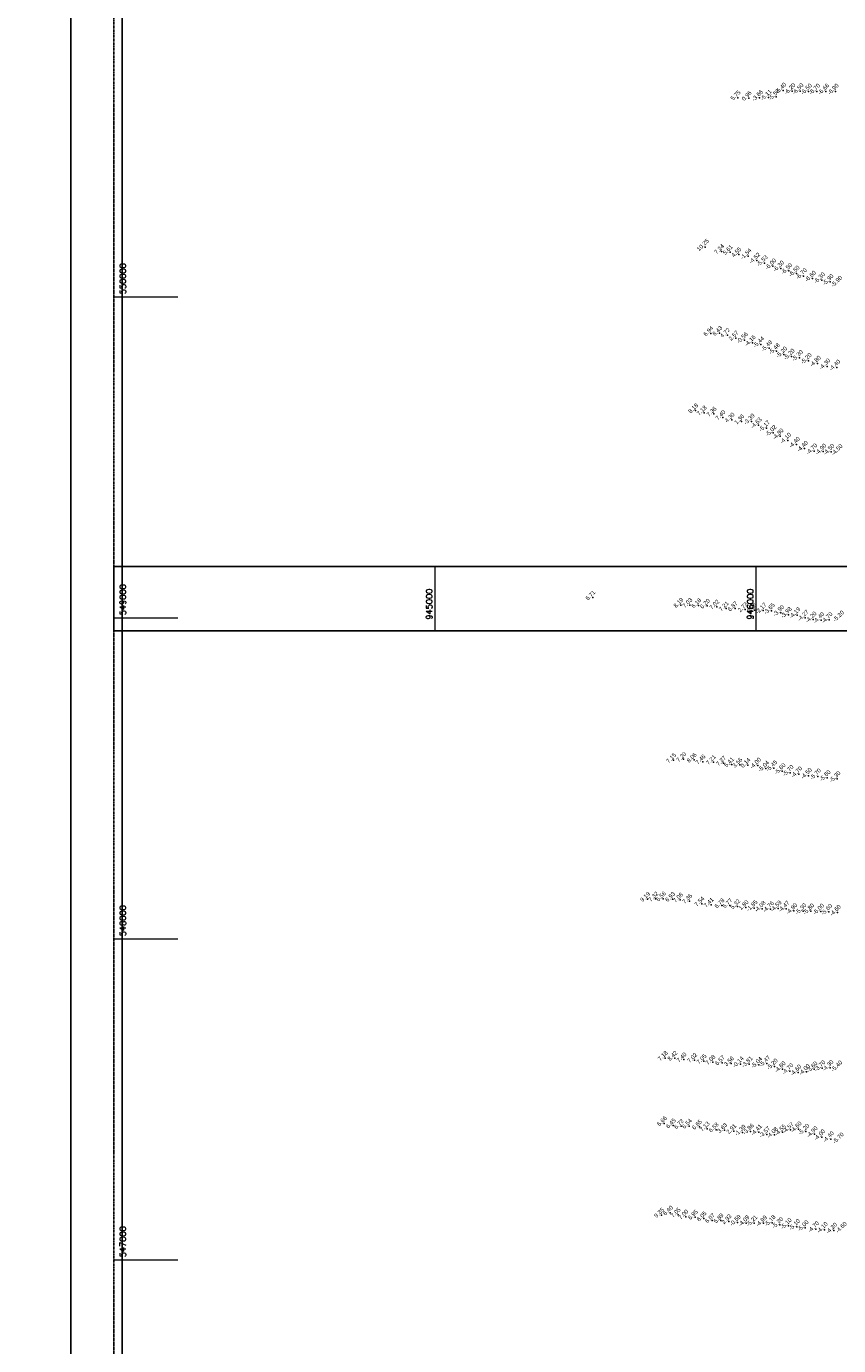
# Model space of a CAD drawing. Header units: feet. Extents: x 923032 to 950902, y 470215 to 606658.
# Tile 30 of 66: x 943727 to 946257, y 546733 to 550843. Entities that reach past the tile are written whole.
import ezdxf
from ezdxf.enums import TextEntityAlignment as Align

# ---------------------------------------------------------------- set-up
doc = ezdxf.new("R2010")
doc.units = ezdxf.units.FT
doc.header["$MEASUREMENT"] = 0
doc.header["$XCLIPFRAME"] = 0
doc.header["$PDSIZE"] = 100
doc.linetypes.add('DASHED', pattern=[0.75, 0.5, -0.25])
doc.linetypes.add('DASHED2', pattern=[0.375, 0.25, -0.125])
doc.layers.add('ALIGNSPACE-24x36', color=1, linetype='DASHED2', plot=False)
for name, color, linetype in [('ELEV8', 7, 'Continuous'), ('GRID-LABELS-X', 7, 'Continuous'), ('GRID-LABELS-Y', 7, 'Continuous'), ('GRID-TICKS-X', 7, 'Continuous'), ('GRID-TICKS-Y', 7, 'Continuous'), ('MATCHLINE', 7, 'DASHED'), ('POINTS8', 7, 'Continuous')]:
    doc.layers.add(name, color=color, linetype=linetype)
doc.layers.add('MrSID', color=251, linetype='Continuous', transparency=0.2)
doc.styles.add('MM-STANDARD', font='txt', dxfattribs={"height": 1})
doc.styles.get("Standard").update_dxf_attribs({"font": 'simplex.shx'})
picture_1 = doc.add_image_def('image3.sid', size_in_pixel=(6317, 6971))
picture_2 = doc.add_image_def('image5.sid', size_in_pixel=(6313, 6968))

msp = doc.modelspace()

# ---------------------------------------------------------------- linework, layer by layer
at = {"layer": 'ALIGNSPACE-24x36'}
for points in [[(944000, 553216), (950900.2, 553216), (950900.2, 548960.2), (944000, 548960.2)], [(944000, 549160.2), (950900.2, 549160.2), (950900.2, 544904.4), (944000, 544904.4)]]:
    msp.add_lwpolyline(points, close=True, dxfattribs=at)
at = {"layer": 'GRID-TICKS-X', "const_width": 4, "flags": 128}
for points in [[(945000, 549160.2), (945000, 548960.2)], [(946000, 549160.2), (946000, 548960.2)]]:
    msp.add_lwpolyline(points, dxfattribs=at)
at = {"layer": 'GRID-TICKS-Y', "const_width": 4, "flags": 128}
for points in [[(944000, 550000), (944200, 550000)], [(944000, 549000), (944200, 549000)], [(944000, 548000), (944200, 548000)], [(944000, 547000), (944200, 547000)]]:
    msp.add_lwpolyline(points, dxfattribs=at)
at = {"layer": 'MATCHLINE'}
for p, q in [((944000, 549160.2), (950000, 549160.2)), ((944000, 548960.2), (950000, 548960.2))]:
    msp.add_line(p, q, dxfattribs=at)
at = {"layer": 'POINTS8', "color": 250, "linetype": 'Continuous', "lineweight": 0, "transparency": 33554687}
for p in [(946084.4, 550643.5, -5.4), (946112.5, 550641.7, -6.2), (946137.8, 550641.4, -6.5), (946163.7, 550640.6, -6.5), (946189.2, 550640.3, -6.7), (946217.3, 550640.7, -6.7), (946247.4, 550640.2, -6.9), (945943.7, 550620.9, 5.7), (945978, 550619.6, 1), (946011.3, 550620.5, -3.7), (946038.5, 550622, -5.1), (946063.2, 550623.4, -5.6), (945841.6, 550155, 10.2), (945892.6, 550142, 7.2), (945919.2, 550139.9, 5.6), (945946.2, 550132.5, 4.5), (945975.7, 550127.3, -1.5), (946002.8, 550113.8, -4.5), (946026.1, 550105.9, -5.5), (946052.6, 550095.7, -6), (946077.2, 550089.1, -6.3), (946102.4, 550081.3, -6.5), (946125.7, 550073.4, -6.5), (946148.4, 550065.4, -6.7), (946176.3, 550057.5, -6.6), (946204.6, 550052.7, -6.3), (946231.3, 550047.1, -5.9), (945859, 549886.8, 6.9), (945886.8, 549887.4, 6.4), (945911, 549881.6, 4.7), (945937.5, 549872.2, 2.6), (945964.1, 549865.9, -0.6), (945988.6, 549856.7, -4.2), (946015.4, 549852.5, -5.4), (946040.5, 549840.9, -5.5), (946064.2, 549831.7, -5.5), (946086.8, 549821.1, -5.2), (946110.1, 549814.5, -5.2), (946135.8, 549810.6, -5.3), (946163.2, 549801.3, -5.2), (946191.6, 549792.8, -4.8), (946221.2, 549784, -4.3), (946252.1, 549780.5, -4.4), (945811.7, 549646.1, 8.2), (945838.2, 549639.4, 7.2), (945868.9, 549635.8, 7.4), (945896.7, 549625, 7.4), (945925.1, 549617.4, 4.3), (945955.3, 549612, 1.4), (945985.7, 549612.5, -3.4), (946007.5, 549600.3, -4.6), (946033.2, 549591.1, -5.2), (946053.6, 549576.5, -5), (946075.5, 549566.1, -4.8), (946099.2, 549552.9, -4.1), (946126.6, 549540, -4.4), (946151.5, 549527.8, -4.4), (946180.7, 549519.4, -4.7), (946208.8, 549518.8, -4.9), (946233.9, 549518.1, -4.5), (945491.6, 549063.5, 6.7), (945765.9, 549040.3, 8.2), (945793.6, 549039.9, 7), (945821.3, 549039.1, 6.2), (945848.4, 549037.6, 6.2), (945877.7, 549034.7, 7), (945907.2, 549029.6, 7.2), (945934.6, 549029.2, 6.9), (945965.8, 549026.7, 2.7), (945994.9, 549024.1, 2.4), (946022.5, 549023, -2.2), (946048.2, 549021.8, -3.6), (946077.3, 549015.8, -3.9), (946101.1, 549009.8, -4), (946127.9, 549009, -4.2), (946153.6, 549000.8, -4.3), (946178.3, 548995.6, -4.2), (946202.5, 548993.6, -4.4), (946228.1, 548994, -4.7), (945742.9, 548556.6, 7.1), (945774.4, 548560, 7.2), (945807, 548557.7, 8.1), (945834.4, 548552.3, 7.5), (945867.1, 548551.2, 7.2), (945898.6, 548547.7, 7.3), (945923.3, 548543.7, 5.4), (945949.4, 548542.3, 3.6), (945974.6, 548541.7, 0.1), (946005.3, 548540.5, -4), (946030.6, 548531.3, -5), (946055.8, 548532.3, -5.4), (946081.9, 548523.2, -5.6), (946106.8, 548517.7, -5.7), (946133.4, 548513.1, -4.7), (946163.6, 548508.7, -4.5), (946192.2, 548506.6, -5.7), (946222.1, 548501.8, -5.6), (946252.9, 548498.6, -5.3), (945661.6, 548124.5, 9.2), (945687.3, 548125.1, 7.3), (945711.3, 548125.6, 6.6), (945739.8, 548124.3, 6.9), (945764.3, 548122, 7.1), (945793.2, 548118.3, 7.4), (945831, 548109.8, 7.5), (945859.9, 548106.5, 7.4), (945893.4, 548104.1, 6.8), (945918.3, 548104, 5.8), (945942.8, 548101.6, 5.3), (945968.8, 548098.5, 1.8), (945994.5, 548096.5, -1.8), (946019.7, 548094.3, -4.1), (946045.3, 548093.2, -4.8), (946069.4, 548095.4, -4.6), (946093.9, 548094.4, -4.5), (946118.3, 548087.3, -4.9), (946146.5, 548086.8, -5.3), (946170.8, 548086.3, -5.8), (946201.5, 548085.9, -6), (946227.1, 548084.8, -5.6), (946253.8, 548082.1, -4.6), (945717.1, 547628.9, 7.2), (945747, 547629, 8.4), (945775.4, 547624.2, 7.4), (945808.5, 547622.8, 7), (945837.7, 547618.9, 7), (945865.4, 547616.7, 7.1), (945894.7, 547614.7, 6.6), (945923, 547611.9, 3.6), (945951.4, 547609.7, -0.1), (945979.2, 547610.2, -3.8), (946008.9, 547608.1, -5), (946034, 547612.1, -5.5), (946057.6, 547603.1, -5.2), (946082.1, 547594.4, -4.6), (946181.2, 547594.1, -3.6), (946205.8, 547597.4, -3.7), (946231.1, 547598.6, -4.3), (946105.8, 547588.5, -4.7), (946131.1, 547584.4, -4.6), (946157.6, 547586.1, -4), (945714.3, 547425.6, 6.7), (945741.9, 547418.5, 6.5), (945766.9, 547416.6, 6.7), (945792.3, 547417.4, 6.5), (945823.5, 547414.5, 6.7), (945847.4, 547408.8, 7.1), (945875.4, 547405.8, 6.6), (945901.9, 547404.2, 3.6), (945930.5, 547401.4, 2.9), (945957.8, 547397.2, -1.4), (945982.8, 547400.7, -3.9), (946008.4, 547398.1, -4.4), (946033.7, 547391.4, -3.6), (946057.8, 547389.8, -4.1), (946082.9, 547397.8, -4.5), (946107, 547405, -4.6), (946131.9, 547407.1, -4.6), (946155.7, 547400, -5.2), (946181.7, 547392.1, -4.9), (946205, 547382.8, -4), (946232.7, 547376.8, -4.4), (945705.5, 547140.1, 9.3), (945733, 547147, 6.4), (945757.1, 547140.5, 7.1), (945781.1, 547134.8, 7), (945810.6, 547133.9, 6.9), (945837.7, 547129.2, 6), (945863.9, 547123.2, 6.1), (945890.7, 547122.9, 5.9), (945915.6, 547120, 2.9), (945942.4, 547116.5, -0.6), (945969.4, 547114.9, -4.1), (945994.2, 547115.1, -5.2), (946023.7, 547114.3, -5), (946050.4, 547115.5, -5.2), (946074.2, 547109.2, -5.2), (946100.8, 547106.2, -5.1), (946126.8, 547103.1, -5.1), (946153.6, 547099.7, -5), (946186.3, 547096.2, -4.7), (946213.2, 547094, -4.1), (946242.3, 547091.9, -4.2)]:
    msp.add_point(p, dxfattribs=at)

# ---------------------------------------------------------------- texts
at = {"layer": 'ELEV8', "color": 18, "true_color": 0x000000, "transparency": 33554687, "style": 'MM-STANDARD'}
for s, p in [('5.75', (945943.7, 550620.9, 5.7)), ('0.96', (945978, 550619.6, 1)), ('-3.66', (946011.3, 550620.5, -3.7)), ('-5.11', (946038.5, 550622, -5.1)), ('-5.58', (946063.2, 550623.4, -5.6)), ('-5.40', (946084.4, 550643.5, -5.4)), ('-6.20', (946112.5, 550641.7, -6.2)), ('-6.50', (946137.8, 550641.4, -6.5)), ('-6.50', (946163.7, 550640.6, -6.5)), ('-6.70', (946189.2, 550640.3, -6.7)), ('-6.66', (946217.3, 550640.7, -6.7)), ('-6.90', (946247.4, 550640.2, -6.9)), ('10.25', (945841.6, 550155, 10.2)), ('7.24', (945892.6, 550142, 7.2)), ('5.61', (945919.2, 550139.9, 5.6)), ('4.55', (945946.2, 550132.5, 4.5)), ('-1.54', (945975.7, 550127.3, -1.5)), ('-4.52', (946002.8, 550113.8, -4.5)), ('-5.53', (946026.1, 550105.9, -5.5)), ('-6.00', (946052.6, 550095.7, -6)), ('-6.30', (946077.2, 550089.1, -6.3)), ('-6.50', (946102.4, 550081.3, -6.5)), ('-6.50', (946125.7, 550073.4, -6.5)), ('-6.70', (946148.4, 550065.4, -6.7)), ('-6.60', (946176.3, 550057.5, -6.6)), ('-6.30', (946204.6, 550052.7, -6.3)), ('-5.90', (946231.3, 550047.1, -5.9)), ('-5.90', (946257.9, 550041.7, -5.9)), ('6.94', (945859, 549886.8, 6.9)), ('6.43', (945886.8, 549887.4, 6.4)), ('4.72', (945911, 549881.6, 4.7)), ('2.57', (945937.5, 549872.2, 2.6)), ('-0.56', (945964.1, 549865.9, -0.6)), ('-4.16', (945988.6, 549856.7, -4.2)), ('-5.44', (946015.4, 549852.5, -5.4)), ('-5.48', (946040.5, 549840.9, -5.5)), ('-5.48', (946064.2, 549831.7, -5.5)), ('-5.20', (946086.8, 549821.1, -5.2)), ('-5.20', (946110.1, 549814.5, -5.2)), ('-5.30', (946135.8, 549810.6, -5.3)), ('-5.20', (946163.2, 549801.3, -5.2)), ('-4.80', (946191.6, 549792.8, -4.8)), ('-4.30', (946221.2, 549784, -4.3)), ('-4.40', (946252.1, 549780.5, -4.4)), ('8.18', (945811.7, 549646.1, 8.2)), ('7.18', (945838.2, 549639.4, 7.2)), ('7.36', (945868.9, 549635.8, 7.4)), ('7.40', (945896.7, 549625, 7.4)), ('4.30', (945925.1, 549617.4, 4.3)), ('1.36', (945955.3, 549612, 1.4)), ('-3.39', (945985.7, 549612.5, -3.4)), ('-4.63', (946007.5, 549600.3, -4.6)), ('-5.17', (946033.2, 549591.1, -5.2)), ('-5.02', (946053.6, 549576.5, -5)), ('-4.80', (946075.5, 549566.1, -4.8)), ('-4.10', (946099.2, 549552.9, -4.1)), ('-4.40', (946126.6, 549540, -4.4)), ('-4.40', (946151.5, 549527.8, -4.4)), ('-4.70', (946180.7, 549519.4, -4.7)), ('-4.90', (946208.8, 549518.8, -4.9)), ('-4.50', (946233.9, 549518.1, -4.5)), ('-4.50', (946259.2, 549517.2, -4.5)), ('6.71', (945491.6, 549063.5, 6.7)), ('8.19', (945765.9, 549040.3, 8.2)), ('7.03', (945793.6, 549039.9, 7)), ('6.18', (945821.3, 549039.1, 6.2)), ('6.20', (945848.4, 549037.6, 6.2)), ('7.02', (945877.7, 549034.7, 7)), ('7.21', (945907.2, 549029.6, 7.2)), ('6.87', (945934.6, 549029.2, 6.9)), ('2.73', (945965.8, 549026.7, 2.7)), ('2.36', (945994.9, 549024.1, 2.4)), ('-2.17', (946022.5, 549023, -2.2)), ('-3.65', (946048.2, 549021.8, -3.6)), ('-3.90', (946077.3, 549015.8, -3.9)), ('-3.98', (946101.1, 549009.8, -4)), ('-4.19', (946127.9, 549009, -4.2)), ('-4.27', (946153.6, 549000.8, -4.3)), ('-4.20', (946178.3, 548995.6, -4.2)), ('-4.40', (946202.5, 548993.6, -4.4)), ('-4.70', (946228.1, 548994, -4.7)), ('-5.20', (946264, 548998.8, -5.2)), ('7.15', (945742.9, 548556.6, 7.1)), ('7.20', (945774.4, 548560, 7.2)), ('8.06', (945807, 548557.7, 8.1)), ('7.46', (945834.4, 548552.3, 7.5)), ('7.21', (945867.1, 548551.2, 7.2)), ('7.27', (945898.6, 548547.7, 7.3)), ('5.41', (945923.3, 548543.7, 5.4)), ('3.56', (945949.4, 548542.3, 3.6)), ('0.14', (945974.6, 548541.7, 0.1)), ('-4.00', (946005.3, 548540.5, -4)), ('-5.04', (946030.6, 548531.3, -5)), ('-5.45', (946055.8, 548532.3, -5.4)), ('-5.60', (946081.9, 548523.2, -5.6)), ('-5.70', (946106.8, 548517.7, -5.7)), ('-4.70', (946133.4, 548513.1, -4.7)), ('-4.50', (946163.6, 548508.7, -4.5)), ('-5.70', (946192.2, 548506.6, -5.7)), ('-5.60', (946222.1, 548501.8, -5.6)), ('-5.30', (946252.9, 548498.6, -5.3)), ('9.19', (945661.6, 548124.5, 9.2)), ('7.32', (945687.3, 548125.1, 7.3)), ('6.56', (945711.3, 548125.6, 6.6)), ('6.93', (945739.8, 548124.3, 6.9)), ('7.06', (945764.3, 548122, 7.1)), ('7.36', (945793.2, 548118.3, 7.4)), ('7.54', (945831, 548109.8, 7.5)), ('7.41', (945859.9, 548106.5, 7.4)), ('6.78', (945893.4, 548104.1, 6.8)), ('5.77', (945918.3, 548104, 5.8)), ('5.32', (945942.8, 548101.6, 5.3)), ('1.80', (945968.8, 548098.5, 1.8)), ('-1.85', (945994.5, 548096.5, -1.8)), ('-4.08', (946019.7, 548094.3, -4.1)), ('-4.76', (946045.3, 548093.2, -4.8)), ('-4.59', (946069.4, 548095.4, -4.6)), ('-4.47', (946093.9, 548094.4, -4.5)), ('-4.90', (946118.3, 548087.3, -4.9)), ('-5.30', (946146.5, 548086.8, -5.3)), ('-5.80', (946170.8, 548086.3, -5.8)), ('-6.00', (946201.5, 548085.9, -6)), ('-5.60', (946227.1, 548084.8, -5.6)), ('-4.60', (946253.8, 548082.1, -4.6)), ('7.18', (945717.1, 547628.9, 7.2)), ('8.42', (945747, 547629, 8.4)), ('7.40', (945775.4, 547624.2, 7.4)), ('7.02', (945808.5, 547622.8, 7)), ('7.05', (945837.7, 547618.9, 7)), ('7.08', (945865.4, 547616.7, 7.1)), ('6.57', (945894.7, 547614.7, 6.6)), ('3.56', (945923, 547611.9, 3.6)), ('-0.14', (945951.4, 547609.7, -0.1)), ('-3.81', (945979.2, 547610.2, -3.8)), ('-5.47', (946034, 547612.1, -5.5)), ('-5.04', (946008.9, 547608.1, -5)), ('-5.20', (946057.6, 547603.1, -5.2)), ('-4.60', (946082.1, 547594.4, -4.6)), ('-4.70', (946105.8, 547588.5, -4.7)), ('-4.60', (946131.1, 547584.4, -4.6)), ('-4.00', (946157.6, 547586.1, -4)), ('-3.60', (946181.2, 547594.1, -3.6)), ('-3.70', (946205.8, 547597.4, -3.7)), ('-4.30', (946231.1, 547598.6, -4.3)), ('-5.40', (946258.2, 547597.1, -5.4)), ('6.66', (945714.3, 547425.6, 6.7)), ('6.45', (945741.9, 547418.5, 6.5)), ('6.72', (945766.9, 547416.6, 6.7)), ('6.54', (945792.3, 547417.4, 6.5)), ('6.65', (945823.5, 547414.5, 6.7)), ('7.13', (945847.4, 547408.8, 7.1)), ('6.58', (945875.4, 547405.8, 6.6)), ('-4.57', (946107, 547405, -4.6)), ('-4.60', (946131.9, 547407.1, -4.6)), ('3.63', (945901.9, 547404.2, 3.6)), ('2.91', (945930.5, 547401.4, 2.9)), ('-1.39', (945957.8, 547397.2, -1.4)), ('-3.86', (945982.8, 547400.7, -3.9)), ('-4.41', (946008.4, 547398.1, -4.4)), ('-3.57', (946033.7, 547391.4, -3.6)), ('-4.08', (946057.8, 547389.8, -4.1)), ('-4.55', (946082.9, 547397.8, -4.5)), ('-5.20', (946155.7, 547400, -5.2)), ('-4.90', (946181.7, 547392.1, -4.9)), ('-4.00', (946205, 547382.8, -4)), ('-4.40', (946232.7, 547376.8, -4.4)), ('-5.70', (946263, 547372.9, -5.7)), ('9.35', (945705.5, 547140.1, 9.3)), ('6.40', (945733, 547147, 6.4)), ('7.05', (945757.1, 547140.5, 7.1)), ('7.00', (945781.1, 547134.8, 7)), ('6.95', (945810.6, 547133.9, 6.9)), ('6.05', (945837.7, 547129.2, 6)), ('6.07', (945863.9, 547123.2, 6.1)), ('5.89', (945890.7, 547122.9, 5.9)), ('2.93', (945915.6, 547120, 2.9)), ('-0.59', (945942.4, 547116.5, -0.6)), ('-5.18', (946050.4, 547115.5, -5.2)), ('-4.09', (945969.4, 547114.9, -4.1)), ('-5.21', (945994.2, 547115.1, -5.2)), ('-4.99', (946023.7, 547114.3, -5)), ('-5.20', (946074.2, 547109.2, -5.2)), ('-5.10', (946100.8, 547106.2, -5.1)), ('-5.10', (946126.8, 547103.1, -5.1)), ('-5.00', (946153.6, 547099.7, -5)), ('-4.70', (946186.3, 547096.2, -4.7)), ('-4.10', (946213.2, 547094, -4.1)), ('-4.20', (946242.3, 547091.9, -4.2)), ('-4.60', (946272.4, 547094.6, -4.6))]:
    msp.add_text(s, height=13, rotation=45, dxfattribs=at).set_placement(p, align=Align.BOTTOM_CENTER)
at = {"layer": 'GRID-LABELS-X'}
for s, p in [('945000', (944991.6, 548994.8)), ('946000', (945991.6, 548994.8))]:
    msp.add_text(s, height=18.75, rotation=90, dxfattribs=at).set_placement(p)
at = {"layer": 'GRID-LABELS-Y'}
for s, p in [('550000', (944037.4, 550008.7)), ('549000', (944037.4, 549008.7)), ('548000', (944037.4, 548008.7)), ('547000', (944037.4, 547008.7))]:
    msp.add_text(s, height=18.75, rotation=90, dxfattribs=at).set_placement(p)

# ---------------------------------------------------------------- pictures from other files: only their frames are drawn
at = {"layer": 'MrSID'}
image = msp.add_image(picture_1, insert=(943865.4, 538494.6), size_in_units=(20725.1, 22870.7), dxfattribs=at)
image.set_boundary_path([(-0.5, -0.5), (1869.32, 6970.5)])
image = msp.add_image(picture_2, insert=(923314.2, 538362.5), size_in_units=(20711.9, 22860.9), dxfattribs=at)
image.dxf.flags = 7

doc.saveas('drawing.dxf')
